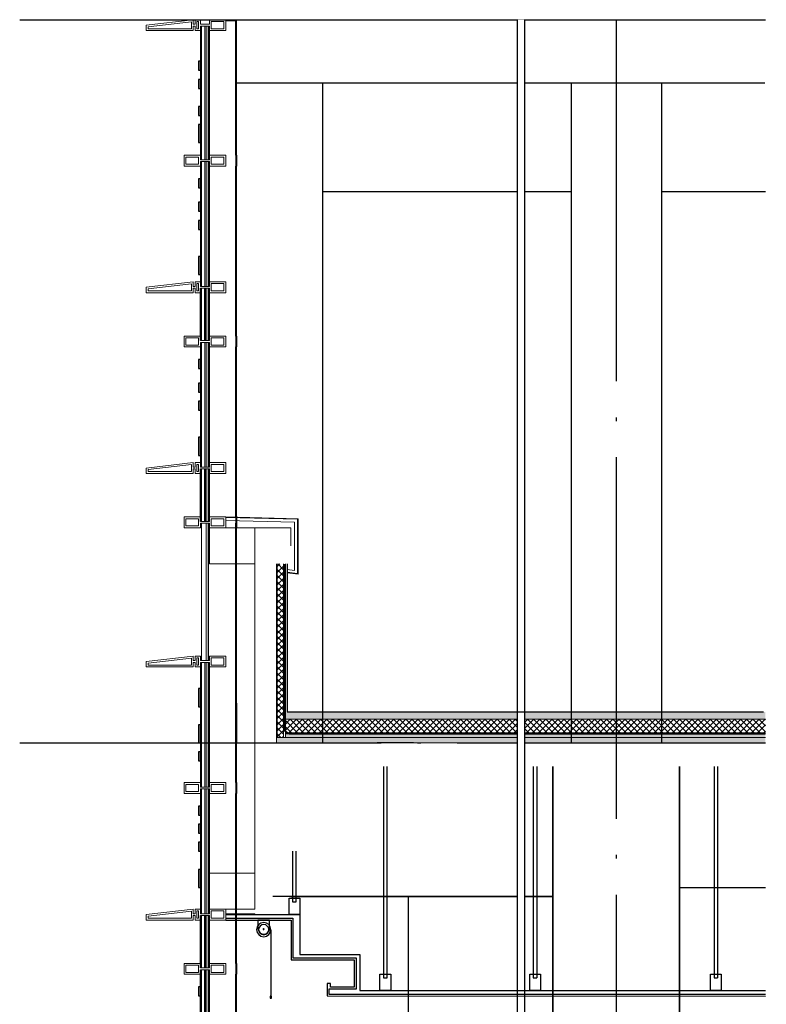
# Model space of a CAD drawing. Extents: x 1147314 to 1218578, y -272074 to -241968.
# Tile 16 of 47: x 1153362 to 1157492, y -248658 to -243212. Entities that reach past the tile are written whole.
import ezdxf

# ---------------------------------------------------------------- set-up
doc = ezdxf.new("R2010")
doc.units = 0
doc.header["$LTSCALE"] = 1000
doc.header["$MEASUREMENT"] = 0
doc.linetypes.add('230303生产综合楼-平面图_t8$0$DOTE', pattern=[2.42, 2, -0.2, 0.02, -0.2])
doc.linetypes.add('DASH', pattern=[0.35, 0.25, -0.1])
for name, color, linetype in [('A-DOOR-FIRE', 4, 'Continuous'), ('A-看线', 115, 'Continuous'), ('DIM_SYMB', 3, 'Continuous'), ('DOTE', 1, 'Continuous'), ('FF-窗帘-JYZS', 8, 'Continuous'), ('LY_MC_section A', 140, 'Continuous'), ('PUB_HATCH', 8, 'Continuous'), ('SURFACE', 6, 'Continuous'), ('WALL', 255, 'Continuous'), ('吊顶', 183, 'Continuous'), ('墙身保温', 21, 'Continuous'), ('墙身抹灰', 6, 'Continuous')]:
    doc.layers.add(name, color=color, linetype=linetype)
for name, color, linetype, lineweight in [('A-WALL-INSL', 241, 'Continuous', 0), ('WALL-CURT-GLAZ', 120, 'Continuous', 0), ('WALL-CURT-METL', 211, 'Continuous', 0), ('墙身分层线', 253, 'Continuous', 18)]:
    doc.layers.add(name, color=color, linetype=linetype, lineweight=lineweight)

# ---------------------------------------------------------------- blocks, each defined once
blk = doc.blocks.new('A$C42b86bd6')
at = {"layer": 'A-看线'}
for points in [[(286, 0), (286, -60)], [(290, 0), (290, -60)]]:
    blk.add_lwpolyline(points, dxfattribs=at)
at = {"layer": 'WALL-CURT-METL'}
for points in [[(230, -60), (230, 0), (140, 0), (140, -25), (90, -25), (90, 0), (0, 0), (0, -60), (90, -60), (90, -35), (140, -35), (140, -60)], [(80, -25), (80, -10), (10, -10), (10, -50), (80, -50)], [(220, -50), (220, -10), (150, -10), (150, -35), (150, -50)]]:
    blk.add_lwpolyline(points, close=True, dxfattribs=at)
blk = doc.blocks.new('A$C37e4a2ef')
at = {"layer": 'A-看线'}
for points in [[(196, -60), (196, 0)], [(200, -60), (200, 0)]]:
    blk.add_lwpolyline(points, dxfattribs=at)
at = {"layer": 'WALL-CURT-METL'}
for points in [[(140, -60), (50, -60), (50, -35), (0, -35), (0, -60), (-30, -60), (-30, -35), (-40, -35), (-40, -60), (-300, -60), (-300, -30), (-40, 0), (-40, -25), (-30, -25), (-30, 0), (0, 0), (0, -25), (50, -25), (50, 0), (140, 0)], [(-50, -50), (-50, -11.2), (-290, -38.9), (-290, -50)], [(-20, -10), (-10, -10), (-10, -50), (-20, -50)], [(130, -25), (130, -10), (60, -10), (60, -50), (130, -50)]]:
    blk.add_lwpolyline(points, close=True, dxfattribs=at)
blk = doc.blocks.new('A$C827e71c0')
at = {"layer": 'A-DOOR-FIRE'}
blk.add_blockref('A$C42b86bd6', (-90, 0), dxfattribs=at)
blk = doc.blocks.new('A$C071d96ed')
at = {"layer": 'A-看线'}
for points in [[(44, -690), (44, 0)], [(50, -690), (50, 0)], [(196, -665), (196, -25)], [(200, -665), (200, -25)]]:
    blk.add_lwpolyline(points, dxfattribs=at)
at = {"layer": 'WALL-CURT-GLAZ'}
for p, q in [((0, -690), (0, 0)), ((6, -690), (6, 0)), ((25, -690), (25, 0)), ((31, -690), (31, 0))]:
    blk.add_line(p, q, dxfattribs=at)
blk = doc.blocks.new('A$C38d1714a')
at = {"layer": 'A-WALL-INSL'}
blk.add_lwpolyline([(0, 0), (250, 0), (250, -200), (0, -200)], close=True, dxfattribs=at)
blk = doc.blocks.new('A$Cb5ae1680')
at = {"layer": 'A-看线'}
for points in [[(44, 0), (44, 690)], [(50, 0), (50, 690)], [(196, 25), (196, 665)], [(200, 25), (200, 665)]]:
    blk.add_lwpolyline(points, dxfattribs=at)
at = {"layer": 'LY_MC_section A'}
for points in [[(0, 0), (0, 690)], [(6, 0), (6, 690)], [(25, 0), (25, 690)], [(31, 0), (31, 690)]]:
    blk.add_lwpolyline(points, dxfattribs=at)
blk = doc.blocks.new('A$Ca8bf0082')
at = {"layer": 'FF-窗帘-JYZS'}
blk.add_line((-7.2, -55.8), (-7.2, -424.9), dxfattribs=at)
for points in [[(0, -1.6), (64, -1.6), (64, 0), (0, 0)], [(-11.6, -420.7), (-2.8, -420.7), (-2.8, -432.6), (-11.6, -432.6)], [(-9.6, -422.7), (-4.8, -422.7), (-4.8, -430.6), (-9.6, -430.6)]]:
    blk.add_lwpolyline(points, close=True, dxfattribs=at)
blk.add_lwpolyline([(64, -1.6), (64, -44.8), (63.2, -51.2, -0.871795), (0.8, -51.2), (0, -44.8), (0, -1.6)], format="xyb", dxfattribs=at)
for centre, radius in [((32, -53.2), 39.2), ((32, -53.2), 28), ((32.4, -50.1), 2.73), ((-7.2, -424.9), 1.2)]:
    blk.add_circle(centre, radius, dxfattribs=at)

msp = doc.modelspace()

# ---------------------------------------------------------------- hatches: boundary and pattern name
at = {"layer": 'PUB_HATCH'}
h = msp.add_hatch(dxfattribs=at)
h.set_pattern_fill('加气混凝土', color=256, scale=10, style=0)
h.set_pattern_definition([(0, (2058.79, -26742.43), (60, 120), [0, -120]), (0, (1988.59, -26758.63), (60, 120), [0, -120]), (0, (2027.59, -26759.83), (60, 120), [0, -120]), (0, (2070.19, -26724.43), (60, 120), [0, -120]), (0, (2020.39, -26765.83), (60, 120), [0, -120]), (0, (2082.19, -26648.83), (60, 120), [0, -120]), (0, (2045.59, -26658.43), (60, 120), [0, -120]), (0, (2064.79, -26673.43), (60, 120), [0, -120]), (0, (1966.99, -26675.83), (60, 120), [0, -120]), (0, (2025.79, -26681.23), (60, 120), [0, -120]), (0, (2002.99, -26711.83), (60, 120), [0, -120]), (0, (2004.19, -26756.83), (60, 120), [0, -120]), (0, (2049.19, -26761.63), (60, 120), [0, -120]), (0, (2082.19, -26708.83), (60, 120), [0, -120]), (0, (1969.99, -26727.43), (60, 120), [0, -120]), (0, (1980.19, -26707.03), (60, 120), [0, -120]), (0, (2026.99, -26715.43), (60, 120), [0, -120]), (0, (2010.19, -26732.83), (60, 120), [0, -120]), (0, (2000.59, -26693.23), (60, 120), [0, -120]), (0, (2015.59, -26648.23), (60, 120), [0, -120]), (0, (1974.79, -26752.63), (60, 120), [0, -120]), (0, (2040.79, -26672.83), (60, 120), [0, -120]), (0, (1984.99, -26671.03), (60, 120), [0, -120]), (0, (1975.39, -26655.43), (60, 120), [0, -120]), (130.601294, (2074.8153, -26686.3975), (-299.999996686, 360.000001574), [5.268311, -2207.4222]), (18.4349488, (2066.244, -26684.112), (299.9999989, 119.9999991), [5.421048, -753.52558]), (90, (2066.244, -26689.255), (60, 120), [5.142857, -234.85713]), (161.565051, (2071.387, -26690.969), (-300.0000015, 119.99999105), [5.421048, -753.52558]), (53.1301023, (2071.387, -26690.97), (60.0000001, 119.99999994), [5.714286, -594.2857]), (135, (2075.96, -26752.11), (-60.0000073, 119.9999919), [4.848732, -334.56252]), (45, (2069.1, -26752.11), (59.9999996, 119.9999995), [4.848732, -334.56252]), (135, (2072.53, -26755.54), (-60.0000073, 119.9999919), [4.848732, -334.56252]), (45, (2072.53, -26755.54), (59.9999996, 119.9999995), [4.848732, -334.56252]), (116.565051, (2018.24, -26671.54), (-1e-05, 239.999993), [6.388765, -127.7753]), (180, (2015.39, -26665.83), (-60, 120), [6.857143, -113.14285]), (63.434949, (2005.67, -26671.54), (5e-07, 239.999999), [6.388765, -127.7753]), (116.565051, (2008.53, -26677.25), (-1e-05, 239.999993), [6.388765, -127.7753]), (0, (2008.53, -26677.25), (60, 120), [6.857143, -113.14285]), (63.434949, (2015.39, -26677.25), (5e-07, 239.999999), [6.388765, -127.7753]), (107.102728, (2063.3868, -26712.112), (-179.999993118, 600.000000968), [7.772269, -3256.5805]), (143.972626, (2061.101, -26704.683), (-1139.99998555, 839.99999905), [7.772269, -1624.404]), (180, (2054.82, -26700.11), (-60, 120), [7.428571, -112.57142]), (36.0273733, (2041.101, -26704.683), (1139.999991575, 839.999990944), [7.772269, -1624.404]), (71.5650511, (2038.815, -26711.54), (180.00000092, 599.99999897), [7.228063, -751.71856]), (107.102728, (2041.101, -26718.969), (-179.999993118, 600.000000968), [7.772269, -3256.5805]), (143.972626, (2047.387, -26723.54), (-1139.99998555, 839.99999905), [7.772269, -1624.404]), (0, (2047.39, -26723.54), (60, 120), [7.428571, -112.57142]), (36.0273733, (2054.815, -26723.54), (1139.999991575, 839.999990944), [7.772269, -1624.404]), (71.5650511, (2061.101, -26718.969), (180.00000092, 599.99999897), [7.228063, -751.71856]), (150.255118, (2064.53, -26656.112), (-180.00000043, 119.99999851), [4.607004, -962.86392]), (90, (2060.53, -26658.4), (60, 120), [4.571429, -235.42855]), (29.7448813, (2060.53, -26658.398), (180.0000001, 119.99999944), [4.607004, -962.86392]), (116.565051, (2036.53, -26741.25), (-1e-05, 239.999993), [6.388765, -127.7753]), (168.690067, (2033.672, -26735.54), (-540.0000004, 119.99999699), [5.827451, -1217.9371]), (41.1859251, (2023.387, -26738.3975), (1499.999990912, 1319.999988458), [6.074369, -2545.1604]), (90, (2023.387, -26744.11), (60, 120), [5.714286, -234.2857]), (138.814074, (2027.958, -26748.112), (-1499.999973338, 1320.000008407), [6.074369, -2545.1604]), (16.6992442, (2027.958, -26748.112), (1979.999985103, 599.999993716), [5.96589, -2499.7075]), (60.9453959, (2033.6725, -26746.3975), (59.99999984, 119.999998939), [5.883217, -2465.0679]), (109.983106, (1986.244, -26690.969), (-300.00000113, 839.999997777), [6.6884, -2802.4395]), (155.556045, (1983.958, -26684.683), (-780.000002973, 359.99999252), [6.904597, -2893.0263]), (24.4439547, (1971.387, -26684.683), (780.00000039, 359.999998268), [6.904597, -2893.0263]), (70.0168934, (1969.101, -26690.969), (300.000000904, 839.999997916), [6.6884, -2802.4395]), (109.983106, (1971.387, -26697.2547), (-300.00000113, 839.999997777), [6.6884, -2802.4395]), (160.016893, (1977.672, -26699.54), (-300.00000018, 119.99999453), [6.6884, -1397.8755]), (19.9831065, (1977.672, -26699.54), (299.99999835, 119.99999981), [6.6884, -1397.8755]), (70.0168934, (1983.958, -26697.2547), (300.000000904, 839.999997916), [6.6884, -2802.4395]), (122.005383, (2030.815, -26701.826), (-60.00000805, 119.99999387), [5.390846, -1126.6868]), (18.4349488, (2022.815, -26698.969), (299.9999989, 119.9999991), [5.421048, -753.52558]), (90, (2022.815, -26704.11), (60, 120), [5.142857, -234.85713]), (161.565051, (2027.958, -26705.826), (-300.0000015, 119.99999105), [5.421048, -753.52558]), (54.4623222, (2027.958, -26705.826), (419.99999939, 599.9999991), [4.915614, -2059.6423]), (116.565051, (1995.96, -26730.97), (-1e-05, 239.999993), [6.388765, -127.7753]), (180, (1993.1, -26725.25), (-60, 120), [6.285714, -113.71428]), (59.0362434, (1983.387, -26730.969), (60.000000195, 119.99999942), [6.663946, -1392.7644]), (120.963756, (1986.815, -26736.683), (-60.0000082, 119.99999449), [6.663946, -1392.7644]), (0, (1986.82, -26736.68), (60, 120), [6.285714, -113.71428]), (63.434949, (1993.1, -26736.68), (5e-07, 239.999999), [6.388765, -127.7753])])
h.paths.add_polyline_path([(1157487, -247211.6), (1157487, -247181.6), (1154781.6, -247181.6), (1154781.6, -247211.6)])
at = {"layer": '墙身保温'}
h = msp.add_hatch(dxfattribs=at)
h.set_pattern_fill('ANSI37', color=256, scale=15, style=0)
h.set_pattern_definition([(45, (-1620.806, -26070.826), (-16.83798023, 16.83798023), []), (135, (-1620.806, -26070.826), (-16.83798023, -16.83798023), [])])
h.paths.add_polyline_path([(1154821.6, -246221.6), (1154786.6, -246221.6), (1154786.6, -247181.6), (1154821.6, -247181.6)])
h = msp.add_hatch(dxfattribs=at)
h.set_pattern_fill('ANSI37', color=256, scale=15, style=0)
h.set_pattern_definition([(45, (-1540.805, -26705.826), (-16.83798023, 16.83798023), []), (135, (-1540.805, -26705.826), (-16.83798023, -16.83798023), [])])
h.paths.add_polyline_path([(1157487, -247155.6), (1157487, -247080.6), (1154831.6, -247080.6), (1154831.6, -247155.6)])
at = {"layer": '墙身分层线'}
h = msp.add_hatch(dxfattribs=at)
h.set_pattern_fill('混凝土', color=256, scale=10)
h.set_pattern_definition([(50, (2094.58, -26584.826), (71.7260183, -6.2752135), [7.5, -82.5]), (355, (2094.58, -26584.826), (-13.8751334, 75.2192134), [6, -66]), (100.4514, (2100.56, -26585.35), (57.850938, 68.9439542), [6.374019, -70.114211]), (46.1842, (2094.58, -26564.83), (106.724105, -16.5519014), [11.25, -123.75]), (96.6356, (2103.47, -26566.21), (93.466271, 97.411787), [9.561029, -105.1713]), (351.1842, (2094.58, -26564.83), (93.466195, 97.41186), [9, -99]), (21, (2104.58, -26569.826), (59.6907052, -40.261889), [7.5, -82.5]), (326, (2104.58, -26569.826), (24.331533, 72.5150045), [6, -66]), (71.4514, (2109.555, -26573.18), (84.022263, 32.2530497), [6.374019, -70.114211]), (37.5, (2094.58, -26584.826), (1.21598553, 33.2893854), [0, -65.2, 0, -67, 0, -66.25]), (7.5, (2094.58, -26584.826), (26.3069537, 39.4411712), [0, -38.2, 0, -63.7, 0, -25.25]), (327.5, (2072.28, -26584.826), (53.3822436, -2.2554872), [0, -25, 0, -78, 0, -103.5]), (317.5, (2062.28, -26584.826), (58.318617, 10.0104982), [0, -32.5, 0, -51.8, 0, -73.5])])
h.paths.add_polyline_path([(1157487, -247080.6), (1157487, -247040.6), (1154831.6, -247040.6), (1154831.6, -247080.6)])
h = msp.add_hatch(dxfattribs=at)
h.set_pattern_fill('混凝土', color=256, scale=10)
h.set_pattern_definition([(50, (2094.58, -26705.826), (71.7260183, -6.2752135), [7.5, -82.5]), (355, (2094.58, -26705.826), (-13.8751334, 75.2192134), [6, -66]), (100.4514, (2100.56, -26706.35), (57.850938, 68.9439542), [6.374019, -70.114211]), (46.1842, (2094.58, -26685.83), (106.724105, -16.5519014), [11.25, -123.75]), (96.6356, (2103.47, -26687.21), (93.466271, 97.411787), [9.561029, -105.1713]), (351.1842, (2094.58, -26685.83), (93.466195, 97.41186), [9, -99]), (21, (2104.58, -26690.826), (59.6907052, -40.261889), [7.5, -82.5]), (326, (2104.58, -26690.826), (24.331533, 72.5150045), [6, -66]), (71.4514, (2109.555, -26694.18), (84.022263, 32.2530497), [6.374019, -70.114211]), (37.5, (2094.58, -26705.826), (1.21598553, 33.2893854), [0, -65.2, 0, -67, 0, -66.25]), (7.5, (2094.58, -26705.826), (26.3069537, 39.4411712), [0, -38.2, 0, -63.7, 0, -25.25]), (327.5, (2072.28, -26705.826), (53.3822436, -2.2554872), [0, -25, 0, -78, 0, -103.5]), (317.5, (2062.28, -26705.826), (58.318617, 10.0104982), [0, -32.5, 0, -51.8, 0, -73.5])])
h.paths.add_polyline_path([(1157487, -247181.6), (1157487, -247161.6), (1154831.6, -247161.6), (1154831.6, -247181.6)])

# ---------------------------------------------------------------- linework, layer by layer
at = {"layer": 'A-WALL-INSL'}
for points in [[(1154661.6, -246021.6), (1154861.6, -246021.6)], [(1154861.6, -246021.6), (1154861.6, -246121.6)], [(1154561.6, -247211.6), (1154561.6, -246221.6), (1154661.6, -246221.6), (1154661.6, -247211.6)], [(1154561.6, -247211.6), (1154561.6, -247931.6), (1154661.6, -247931.6), (1154661.6, -247211.6)]]:
    msp.add_lwpolyline(points, dxfattribs=at)
at = {"layer": 'A-看线'}
for p, q in [((1154561.6, -243561.6), (1157484.3, -243561.6)), ((1155036.6, -244161.6), (1156411.6, -244161.6)), ((1156911.6, -244161.6), (1157487, -244161.6)), ((1156311.6, -250211.6), (1156311.6, -247341.6)), ((1156311.6, -247341.6), (1156311.6, -250211.6)), ((1157011.6, -247341.6), (1157011.6, -250211.6)), ((1157011.6, -250211.6), (1157011.6, -247341.6))]:
    msp.add_line(p, q, dxfattribs=at)
for points in [[(1154501.6, -243211.6), (1154561.6, -243211.6)], [(1154501.6, -243215.6), (1154561.6, -243215.6)], [(1154561.6, -243211.6), (1157487, -243211.6)], [(1154405.6, -243986.6), (1154405.6, -243246.6)], [(1154411.6, -243986.6), (1154411.6, -243246.6)], [(1154557.6, -243961.6), (1154557.6, -243271.6)], [(1154561.6, -243961.6), (1154561.6, -243271.6)], [(1154561.6, -243961.6), (1154561.6, -243271.6)], [(1155036.6, -243561.6), (1155036.6, -247211.6)], [(1156411.6, -243561.6), (1156411.6, -247211.6)], [(1156911.6, -243561.6), (1156911.6, -247211.6)], [(1154405.6, -244986.6), (1154405.6, -244696.6)], [(1154411.6, -244986.6), (1154411.6, -244696.6)], [(1154557.6, -244961.6), (1154557.6, -244721.6)], [(1154561.6, -244961.6), (1154561.6, -244721.6)], [(1154405.6, -245986.6), (1154405.6, -245696.6)], [(1154411.6, -245986.6), (1154411.6, -245696.6)], [(1154557.6, -245961.6), (1154557.6, -245721.6)], [(1154561.6, -245961.6), (1154561.6, -245721.6)], [(1154405.6, -246756.6), (1154405.6, -245996.6)], [(1154557.6, -246731.6), (1154557.6, -245996.6)], [(1154561.6, -246731.6), (1154561.6, -246021.6)], [(1154405.6, -247211.6), (1154405.6, -246766.6)], [(1154411.6, -247211.6), (1154411.6, -246766.6)], [(1154557.6, -247211.6), (1154557.6, -246791.6)], [(1154561.6, -247211.6), (1154561.6, -246791.6)], [(1154561.6, -246991.6), (1154561.6, -247211.6)], [(1154405.6, -247456.6), (1154405.6, -247211.6)], [(1154411.6, -247456.6), (1154411.6, -247211.6)], [(1154557.6, -247431.6), (1154557.6, -247211.6)], [(1154561.6, -247431.6), (1154561.6, -247211.6)], [(1157011.6, -248011.6), (1157487, -248011.6)], [(1156311.6, -248061.6), (1154761.6, -248061.6)], [(1154861.6, -248061.6), (1156311.6, -248061.6)], [(1155511.6, -248061.6), (1155511.6, -250211.6)], [(1154405.6, -248456.6), (1154405.6, -248166.6)], [(1154411.6, -248456.6), (1154411.6, -248166.6)], [(1154557.6, -248431.6), (1154557.6, -248191.6)], [(1154561.6, -248431.6), (1154561.6, -248191.6)]]:
    msp.add_lwpolyline(points, dxfattribs=at)
at = {"layer": 'DOTE', "linetype": '230303生产综合楼-平面图_t8$0$DOTE'}
for p, q in [((1153361.6, -243211.6), (1157487, -243211.6)), ((1156661.6, -243211.6), (1156661.6, -270831.8)), ((1153361.6, -247211.6), (1157487, -247211.6))]:
    msp.add_line(p, q, dxfattribs=at)
at = {"layer": 'LY_MC_section A', "color": 41}
for points in [[(1154361.6, -243441.5), (1154351.6, -243441.5), (1154351.6, -243491.5), (1154361.6, -243491.5)], [(1154361.6, -243541.5), (1154351.6, -243541.5), (1154351.6, -243591.5), (1154361.6, -243591.5)], [(1154361.6, -243691.5), (1154351.6, -243691.5), (1154351.6, -243741.6), (1154361.6, -243741.6)], [(1154361.6, -243791.5), (1154351.6, -243791.5), (1154351.6, -243891.5), (1154361.6, -243891.5)], [(1154361.6, -244091.6), (1154351.6, -244091.6), (1154351.6, -244141.6), (1154361.6, -244141.6)], [(1154361.6, -244221.6), (1154351.6, -244221.6), (1154351.6, -244271.6), (1154361.6, -244271.6)], [(1154361.6, -244321.6), (1154351.6, -244321.6), (1154351.6, -244371.6), (1154361.6, -244371.6)], [(1154361.6, -244521.6), (1154351.6, -244521.6), (1154351.6, -244621.6), (1154361.6, -244621.6)], [(1154361.6, -245091.6), (1154351.6, -245091.6), (1154351.6, -245141.6), (1154361.6, -245141.6)], [(1154361.6, -245221.6), (1154351.6, -245221.6), (1154351.6, -245271.6), (1154361.6, -245271.6)], [(1154361.6, -245321.6), (1154351.6, -245321.6), (1154351.6, -245371.6), (1154361.6, -245371.6)], [(1154361.6, -245521.6), (1154351.6, -245521.6), (1154351.6, -245621.6), (1154361.6, -245621.6)], [(1154361.6, -246911.6), (1154351.6, -246911.6), (1154351.6, -247011.6), (1154361.6, -247011.6)], [(1154361.6, -247111.6), (1154351.6, -247111.6), (1154351.6, -247211.6), (1154361.6, -247211.6)], [(1154361.6, -247261.6), (1154351.6, -247261.6), (1154351.6, -247311.6), (1154361.6, -247311.6)], [(1154361.6, -247561.6), (1154351.6, -247561.6), (1154351.6, -247611.6), (1154361.6, -247611.6)], [(1154361.6, -247661.6), (1154351.6, -247661.6), (1154351.6, -247711.6), (1154361.6, -247711.6)], [(1154361.6, -247761.6), (1154351.6, -247761.6), (1154351.6, -247811.6), (1154361.6, -247811.6)], [(1154361.6, -247911.6), (1154351.6, -247911.6), (1154351.6, -248011.6), (1154361.6, -248011.6)], [(1154361.6, -248561.6), (1154351.6, -248561.6), (1154351.6, -248611.6), (1154361.6, -248611.6)]]:
    msp.add_lwpolyline(points, close=True, dxfattribs=at)
at = {"layer": 'LY_MC_section A'}
for points in [[(1154361.6, -244986.6), (1154361.6, -244696.6)], [(1154367.6, -244986.6), (1154367.6, -244696.6)], [(1154386.6, -244986.6), (1154386.6, -244696.6)], [(1154392.6, -244986.6), (1154392.6, -244696.6)], [(1154361.6, -245986.6), (1154361.6, -245696.6)], [(1154367.6, -245986.6), (1154367.6, -245696.6)], [(1154386.6, -245986.6), (1154386.6, -245696.6)], [(1154392.6, -245986.6), (1154392.6, -245696.6)], [(1154361.6, -248456.6), (1154361.6, -248166.6)], [(1154367.6, -248456.6), (1154367.6, -248166.6)], [(1154386.6, -248456.6), (1154386.6, -248166.6)], [(1154392.6, -248456.6), (1154392.6, -248166.6)]]:
    msp.add_lwpolyline(points, dxfattribs=at)
at = {"layer": 'WALL'}
msp.add_line((1155540.1, -247211.6), (1155340.1, -247211.6), dxfattribs=at)
at = {"layer": 'WALL-CURT-GLAZ'}
for p, q in [((1154361.6, -243986.6), (1154361.6, -243246.6)), ((1154367.6, -243986.6), (1154367.6, -243246.6)), ((1154386.6, -243986.6), (1154386.6, -243246.6)), ((1154392.6, -243986.6), (1154392.6, -243246.6)), ((1154367.6, -246756.6), (1154367.6, -245996.6)), ((1154392.6, -246756.6), (1154392.6, -245996.6)), ((1154841.6, -246253.2), (1154881.6, -246258.6)), ((1154841.6, -246267.9), (1154898.6, -246275.6)), ((1154841.6, -246271.1), (1154901.6, -246278.6)), ((1154361.6, -247211.6), (1154361.6, -246766.6)), ((1154367.6, -247211.6), (1154367.6, -246766.6)), ((1154386.6, -247211.6), (1154386.6, -246766.6)), ((1154392.6, -247211.6), (1154392.6, -246766.6)), ((1154361.6, -247456.6), (1154361.6, -247211.6)), ((1154367.6, -247456.6), (1154367.6, -247211.6)), ((1154386.6, -247456.6), (1154386.6, -247211.6)), ((1154392.6, -247456.6), (1154392.6, -247211.6))]:
    msp.add_line(p, q, dxfattribs=at)
for points in [[(1154501.6, -245961.6), (1154901.6, -245971.6), (1154901.6, -246278.6)], [(1154501.6, -245964.6), (1154898.6, -245974.6), (1154898.6, -246275.6)], [(1154501.6, -245981.6), (1154881.6, -245991.6), (1154881.6, -246258.6)]]:
    msp.add_lwpolyline(points, dxfattribs=at)
msp.add_lwpolyline([(1154501.6, -248156.6), (1154661.6, -248156.6), (1154661.6, -248161.6), (1154501.6, -248161.6)], close=True, dxfattribs=at)
at = {"layer": '吊顶'}
for p, q in [((1156202.9, -247341.6), (1156202.9, -248511.6)), ((1156202.9, -247341.6), (1156202.9, -248511.6)), ((1156222.9, -247341.6), (1156222.9, -248511.6)), ((1156222.9, -247341.6), (1156222.9, -248511.6)), ((1157202.9, -247341.6), (1157202.9, -248511.6)), ((1157222.9, -247341.6), (1157222.9, -248511.6)), ((1155374.1, -248511.6), (1155394.1, -248511.6)), ((1156202.9, -248511.6), (1156222.9, -248511.6)), ((1156202.9, -248511.6), (1156222.9, -248511.6)), ((1156202.9, -248511.6), (1156222.9, -248511.6)), ((1156202.9, -248511.6), (1156222.9, -248511.6)), ((1157202.9, -248511.6), (1157222.9, -248511.6)), ((1157202.9, -248511.6), (1157222.9, -248511.6))]:
    msp.add_line(p, q, dxfattribs=at)
for points in [[(1155374.1, -247341.6), (1155374.1, -248511.6), (1155394.1, -248511.6), (1155394.1, -247341.6)], [(1154871.6, -247811.6), (1154871.6, -248091.6), (1154891.6, -248091.6), (1154891.6, -247811.6)]]:
    msp.add_lwpolyline(points, dxfattribs=at)
for points in [[(1154851.6, -248071.6), (1154911.6, -248071.6), (1154911.6, -248161.6), (1154851.6, -248161.6)], [(1155354.1, -248491.6), (1155414.1, -248491.6), (1155414.1, -248581.6), (1155354.1, -248581.6)], [(1156182.9, -248491.6), (1156242.9, -248491.6), (1156242.9, -248581.6), (1156182.9, -248581.6)], [(1156182.9, -248491.6), (1156242.9, -248491.6), (1156242.9, -248581.6), (1156182.9, -248581.6)], [(1157182.9, -248491.6), (1157242.9, -248491.6), (1157242.9, -248581.6), (1157182.9, -248581.6)]]:
    msp.add_lwpolyline(points, close=True, dxfattribs=at)
at = {"layer": '墙身分层线'}
for p, q in [((1154781.6, -247211.6), (1154781.6, -246221.6)), ((1154786.6, -247181.6), (1154786.6, -246221.6)), ((1154821.6, -247181.6), (1154821.6, -246221.6)), ((1154821.6, -247181.6), (1154821.6, -246221.6)), ((1154831.6, -247181.6), (1154831.6, -246221.6)), ((1154781.6, -247136.6), (1154781.6, -246611.6)), ((1157487, -247080.6), (1154831.6, -247080.6)), ((1157487, -247181.6), (1154781.6, -247181.6)), ((1157487, -247161.6), (1154831.6, -247161.6)), ((1157487, -247155.6), (1154836.6, -247155.6)), ((1157487, -247211.6), (1154781.6, -247211.6))]:
    msp.add_line(p, q, dxfattribs=at)
at = {"layer": '墙身分层线', "color": 6, "linetype": 'DASH', "ltscale": 0.1, "const_width": 10}
msp.add_lwpolyline([(1154826.6, -246221.6), (1154826.6, -247141.6, 0.123344), (1154851.6, -247160.6), (1157487, -247160.6)], format="xyb", dxfattribs=at)
at = {"layer": '墙身抹灰'}
msp.add_line((1154781.6, -246021.6), (1154781.6, -246021.6), dxfattribs=at)

# ---------------------------------------------------------------- block references
at = {"layer": 'A-DOOR-FIRE'}
for name, p in [('A$C37e4a2ef', (1154361.6, -243211.6)), ('A$C827e71c0', (1154361.6, -243961.6)), ('A$C37e4a2ef', (1154361.6, -244661.6)), ('A$C42b86bd6', (1154271.6, -244961.6)), ('A$C42b86bd6', (1154271.6, -244961.6)), ('A$C37e4a2ef', (1154361.6, -245661.6)), ('A$C42b86bd6', (1154271.6, -245961.6)), ('A$C37e4a2ef', (1154361.6, -246731.6)), ('A$C37e4a2ef', (1154361.6, -246731.6)), ('A$C827e71c0', (1154361.6, -247431.6)), ('A$C37e4a2ef', (1154361.6, -248131.6)), ('A$C42b86bd6', (1154271.6, -248431.6))]:
    msp.add_blockref(name, p, dxfattribs=at)
at = {"layer": 'FF-窗帘-JYZS', "xscale": -1}
msp.add_blockref('A$Ca8bf0082', (1154743.6, -248191.6), dxfattribs=at)
at = {"layer": 'SURFACE'}
for name, p in [('A$C071d96ed', (1154361.6, -243996.6)), ('A$C071d96ed', (1154361.6, -244996.6)), ('A$C38d1714a', (1154411.6, -246021.6)), ('A$C071d96ed', (1154361.6, -247466.6)), ('A$C38d1714a', (1154411.6, -247931.6)), ('A$Cb5ae1680', (1154361.6, -249156.6))]:
    msp.add_blockref(name, p, dxfattribs=at)

# ---------------------------------------------------------------- next in the draw order: wipeouts: each hides what was drawn before it
msp.add_wipeout([(1156153.6, -243211.6), (1156153.6, -270625.8), (1156113.6, -270625.8), (1156113.6, -243211.6)]).dxf.layer = 'DIM_SYMB'

# ---------------------------------------------------------------- next in the draw order: linework, layer by layer
at = {"layer": 'DIM_SYMB'}
for points in [[(1156113.6, -243211.6), (1156113.6, -264911.5), (1156155.6, -264926.8), (1156071.6, -264941.6), (1156113.6, -264956.5), (1156113.6, -270625.8)], [(1156153.6, -243211.6), (1156153.6, -264911.5), (1156195.6, -264926.8), (1156111.6, -264941.6), (1156153.6, -264956.5), (1156153.6, -270625.8)]]:
    msp.add_lwpolyline(points, dxfattribs=at)
at = {"layer": '吊顶'}
for points in [[(1154501.6, -248161.6), (1154911.6, -248161.6), (1154911.6, -248381.6), (1155242.6, -248381.6), (1155242.6, -248581.6), (1157487, -248581.6)], [(1154501.6, -248181.6), (1154872.6, -248181.6), (1154872.6, -248401.6), (1155222.6, -248401.6), (1155222.6, -248573.6), (1155072.6, -248573.6), (1155072.6, -248601.6), (1157487, -248601.6)], [(1154501.6, -248191.6), (1154862.6, -248191.6), (1154862.6, -248411.6), (1155212.6, -248411.6), (1155212.6, -248563.6), (1155081.6, -248563.6), (1155081.6, -248543.6), (1155062.6, -248543.6), (1155062.6, -248611.6), (1157487, -248612.3)]]:
    msp.add_lwpolyline(points, dxfattribs=at)
at = {"layer": '墙身抹灰'}
msp.add_lwpolyline([(1154841.6, -246221.6), (1154841.6, -247040.6), (1157476, -247040.6)], dxfattribs=at)

doc.saveas('drawing.dxf')
